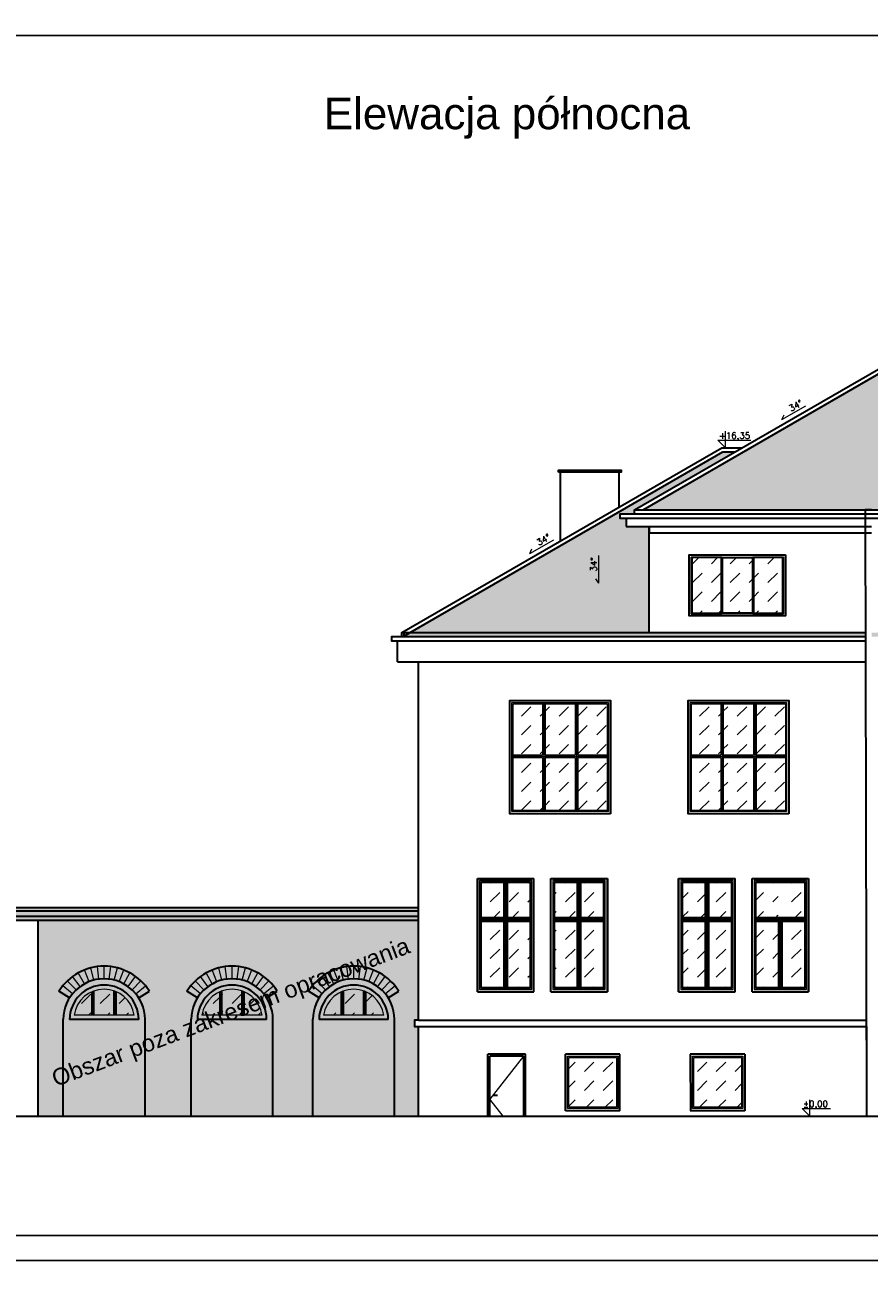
# Model space of a CAD drawing. Header units: millimetres. Extents: x 26456 to 42202, y 436 to 12316.
# Tile 10 of 36: x 28312 to 30325, y 6351 to 9321. Entities that reach past the tile are written whole.
import ezdxf

# ---------------------------------------------------------------- set-up
doc = ezdxf.new("R2010")
doc.units = ezdxf.units.MM
for name, color, linetype, lineweight in [('Blacharka', 122, 'Continuous', 15), ('G-ANNO-TTLB', 6, 'Continuous', 9), ('G-ANNO-TTLB-MEDM', 33, 'Continuous', 25), ('Stolarka okienna', 140, 'Continuous', 15), ('Wypełnienie ścian', 22, 'Continuous', 9), ('Ściany', 22, 'Continuous', 30)]:
    doc.layers.add(name, color=color, linetype=linetype, lineweight=lineweight)
doc.styles.get("Standard").update_dxf_attribs({"font": 'arial.ttf'})
pattern_1 = [(45, (19049.68, -3096.114), (4e-15, 44.90128), [31.75, -31.75])]

# ---------------------------------------------------------------- blocks, each defined once
blk = doc.blocks.new('okno na poddaszu')
at = {"true_color": 0x000000}
h = blk.add_hatch(dxfattribs=at)
h.set_pattern_fill('DASH', color=18, scale=10, angle=45)
h.paths.add_polyline_path([(16197.3, 6016), (16266.3, 6016), (16266.3, 5885), (16197.3, 5885)])
h.paths.add_polyline_path([(16123.3, 6016), (16193.3, 6016), (16193.3, 5885), (16123.3, 5885)])
h.paths.add_polyline_path([(16050.3, 6016), (16119.3, 6016), (16119.3, 5885), (16050.3, 5885)])
at = {"layer": 'Stolarka okienna'}
for points in [[(16268.3, 6018), (16268.3, 5883), (16048.3, 5883), (16048.3, 6018)], [(16119.3, 6016), (16050.3, 6016), (16050.3, 5885), (16119.3, 5885)], [(16123.3, 6016), (16193.3, 6016), (16193.3, 5885), (16123.3, 5885)], [(16266.3, 6016), (16197.3, 6016), (16197.3, 5885), (16266.3, 5885)]]:
    blk.add_lwpolyline(points, close=True, dxfattribs=at)
for points in [[(16121.3, 6018), (16048.3, 6018), (16048.3, 5883), (16121.3, 5883), (16121.3, 6018)], [(16121.3, 6018), (16121.3, 5883)], [(16121.3, 6018), (16195.3, 6018), (16195.3, 5883), (16121.3, 5883), (16121.3, 6018)], [(16195.3, 6018), (16195.3, 5883)], [(16268.3, 6018), (16195.3, 6018), (16195.3, 5883), (16268.3, 5883), (16268.3, 6018)]]:
    blk.add_lwpolyline(points, dxfattribs=at)
at = {"layer": 'Ściany'}
blk.add_lwpolyline([(16273.3, 6023), (16273.3, 5878), (16043.3, 5878), (16043.3, 6023), (16273.3, 6023)], dxfattribs=at)

msp = doc.modelspace()

# ---------------------------------------------------------------- hatches: boundary and pattern name
at = {"true_color": 0x000000}
h = msp.add_hatch(dxfattribs=at)
h.set_pattern_fill('DASH', color=18, scale=10, angle=45)
h.set_pattern_definition([(45, (13870.277, 2465.56), (4e-15, 44.90128), [31.75, -31.75])])
h.paths.add_polyline_path([(29546.5, 7703.5), (29476.5, 7703.5), (29476.5, 7581.5), (29546.5, 7581.5)])
h.paths.add_polyline_path([(29624.5, 7703.5), (29552.5, 7703.5), (29552.5, 7581.5), (29624.5, 7581.5)])
h.paths.add_polyline_path([(29700.5, 7703.5), (29630.5, 7703.5), (29630.5, 7581.5), (29700.5, 7581.5)])
h.paths.add_polyline_path([(29546.5, 7575.5), (29476.5, 7575.5), (29476.5, 7449.5), (29546.5, 7449.5)])
h.paths.add_polyline_path([(29624.5, 7575.5), (29552.5, 7575.5), (29552.5, 7449.5), (29624.5, 7449.5)])
h.paths.add_polyline_path([(29700.5, 7575.5), (29630.5, 7575.5), (29630.5, 7449.5), (29700.5, 7449.5)])
h = msp.add_hatch(dxfattribs=at)
h.set_pattern_fill('DASH', color=18, scale=10, angle=45)
h.set_pattern_definition([(45, (14295.277, 2465.56), (4e-15, 44.90128), [31.75, -31.75])])
h.paths.add_polyline_path([(29971.5, 7703.5), (29901.5, 7703.5), (29901.5, 7581.5), (29971.5, 7581.5)])
h.paths.add_polyline_path([(30049.5, 7703.5), (29977.5, 7703.5), (29977.5, 7581.5), (30049.5, 7581.5)])
h.paths.add_polyline_path([(30125.5, 7703.5), (30055.5, 7703.5), (30055.5, 7581.5), (30125.5, 7581.5)])
h.paths.add_polyline_path([(29971.5, 7575.5), (29901.5, 7575.5), (29901.5, 7449.5), (29971.5, 7449.5)])
h.paths.add_polyline_path([(30049.5, 7575.5), (29977.5, 7575.5), (29977.5, 7449.5), (30049.5, 7449.5)])
h.paths.add_polyline_path([(30125.5, 7575.5), (30055.5, 7575.5), (30055.5, 7449.5), (30125.5, 7449.5)])
at = {"layer": 'Blacharka', "true_color": 0xc7c8ca}
h = msp.add_hatch(color=9, dxfattribs=at)
h.dxf.hatch_style = 1
h.paths.add_polyline_path([(30316.5, 7863.2), (30316.5, 7873.2), (29211, 7873.2), (29211, 7863.2)])
h.paths.add_polyline_path([(31001, 7873.2), (31001, 7863.2), (32091, 7863.2), (32091, 7873.2)])
h.paths.add_polyline_path([(30986, 7863.2), (30986, 7873.2), (30331, 7873.2), (30331, 7863.2)])
at = {"layer": 'Wypełnienie ścian', "true_color": 0x000000}
h = msp.add_hatch(dxfattribs=at)
h.set_pattern_fill('AR-HBONE', color=18, scale=0.1)
h.set_pattern_definition([(45, (19049.679, -3096.114), (1e-15, 14.36841), [30.48, -10.16]), (135, (19056.863, -3088.929), (1e-15, 14.36841), [30.48, -10.16])])
h.paths.add_polyline_path([(30368.5, 8466.5), (30398.5, 8466.5), (30398.5, 8316.1), (30368.5, 8316.1)], flags=16)
h.paths.add_polyline_path([(30363.5, 8466.5), (30363.5, 8471.5), (30403.5, 8471.5), (30403.5, 8466.5)], flags=16)
h.paths.add_polyline_path([(30898.5, 8466.5), (30898.5, 8471.5), (30938.5, 8471.5), (30938.5, 8466.5)], flags=16)
h.paths.add_polyline_path([(30903.5, 8316.1), (30903.5, 8466.5), (30933.5, 8466.5), (30933.5, 8316.1)], flags=16)
h.paths.add_polyline_path([(30737.7, 8612.1), (30559.3, 8612.1), (29786, 8165.7), (30331, 8165.7), (30326, 8165.7), (30321, 8165.7), (30986, 8165.7), (30994, 8165.7), (30992.8, 8165.7), (30991, 8165.7), (30988.5, 8165.7), (30983.5, 8165.7), (30986, 8165.7), (31511, 8165.7)])
h = msp.add_hatch(dxfattribs=at)
h.set_pattern_fill('AR-HBONE', color=18, scale=0.1)
h.set_pattern_definition([(45, (13852.701, 2035.274), (1e-15, 14.36841), [30.48, -10.16]), (135, (13859.885, 2042.458), (1e-15, 14.36841), [30.48, -10.16])])
h.paths.add_polyline_path([(29801, 8125.7), (29746, 8125.7), (29746, 8145.7), (29731, 8145.7), (29731, 8155.7), (29766, 8155.7), (29766, 8165.7), (30004.9, 8303.7), (29976.5, 8303.7), (29231, 7873.2), (29801, 7873.2)])
h.paths.add_polyline_path([(31320.4, 8303.7), (31292, 8303.7), (31531, 8165.7), (31531, 8155.7), (31566, 8155.7), (31566, 8145.7), (31551, 8145.7), (31551, 8125.7), (31496, 8125.7), (31496, 7873.2), (32066, 7873.2)])
h = msp.add_hatch(dxfattribs=at)
h.set_pattern_fill('DASH', color=18, scale=10, angle=45)
h.set_pattern_definition(pattern_1)
h.paths.add_polyline_path([(29453.5, 7277.4), (29401, 7277.4), (29401, 7194.4), (29453.5, 7194.4)])
h.paths.add_polyline_path([(29453.5, 7184.4), (29401, 7184.4), (29401, 7027.4), (29453.5, 7027.4)])
h.paths.add_polyline_path([(29516, 7277.4), (29463.5, 7277.4), (29463.5, 7194.4), (29516, 7194.4)])
h.paths.add_polyline_path([(29516, 7184.4), (29463.5, 7184.4), (29463.5, 7027.4), (29516, 7027.4)])
h = msp.add_hatch(dxfattribs=at)
h.set_pattern_fill('DASH', color=18, scale=10, angle=45)
h.set_pattern_definition(pattern_1)
h.paths.add_polyline_path([(29628.5, 7277.4), (29576, 7277.4), (29576, 7194.4), (29628.5, 7194.4)])
h.paths.add_polyline_path([(29628.5, 7184.4), (29576, 7184.4), (29576, 7027.4), (29628.5, 7027.4)])
h.paths.add_polyline_path([(29691, 7277.4), (29638.5, 7277.4), (29638.5, 7194.4), (29691, 7194.4)])
h.paths.add_polyline_path([(29691, 7184.4), (29638.5, 7184.4), (29638.5, 7027.4), (29691, 7027.4)])
h = msp.add_hatch(dxfattribs=at)
h.set_pattern_fill('DASH', color=18, scale=10, angle=45)
h.set_pattern_definition(pattern_1)
h.paths.add_polyline_path([(29933.5, 7277.4), (29881, 7277.4), (29881, 7194.4), (29933.5, 7194.4)])
h.paths.add_polyline_path([(29933.5, 7184.4), (29881, 7184.4), (29881, 7027.4), (29933.5, 7027.4)])
h.paths.add_polyline_path([(29996, 7277.4), (29943.5, 7277.4), (29943.5, 7194.4), (29996, 7194.4)])
h.paths.add_polyline_path([(29996, 7184.4), (29943.5, 7184.4), (29943.5, 7027.4), (29996, 7027.4)])
h = msp.add_hatch(dxfattribs=at)
h.set_pattern_fill('DASH', color=18, scale=10, angle=45)
h.set_pattern_definition(pattern_1)
h.paths.add_polyline_path([(30108.5, 7277.4), (30056, 7277.4), (30056, 7194.4), (30108.5, 7194.4)])
h.paths.add_polyline_path([(30108.5, 7184.4), (30056, 7184.4), (30056, 7027.4), (30108.5, 7027.4)])
h.paths.add_polyline_path([(30171, 7277.4), (30118.5, 7277.4), (30118.5, 7194.4), (30171, 7194.4)])
h.paths.add_polyline_path([(30171, 7184.4), (30118.5, 7184.4), (30118.5, 7027.4), (30171, 7027.4)])
at = {"layer": 'Wypełnienie ścian', "true_color": 0xc7c8ca}
h = msp.add_hatch(color=9, dxfattribs=at)
h.dxf.hatch_style = 1
h.paths.add_polyline_path([(28056.2, 7217.7), (27776.2, 7217.7), (27776.2, 7209.7), (28056.2, 7209.7)])
h.paths.add_polyline_path([(28056.2, 7209.7), (27776.2, 7209.7), (27776.2, 7172.7), (27791.2, 7172.7), (27791.2, 7197.7), (28056.2, 7197.7)])
h.paths.add_polyline_path([(28056.2, 7197.7), (27791.2, 7197.7), (27791.2, 7187.7), (28056.2, 7187.7)], flags=17)
h.paths.add_polyline_path([(29251, 7197.7), (28056.2, 7197.7), (28056.2, 7187.7), (29251, 7187.7)])
h.paths.add_polyline_path([(29251, 7209.7), (28056.2, 7209.7), (28056.2, 7197.7), (29251, 7197.7)])
h.paths.add_polyline_path([(29251, 7217.7), (28056.2, 7217.7), (28056.2, 7209.7), (29251, 7209.7)])
h = msp.add_hatch(color=9, dxfattribs=at)
h.dxf.hatch_style = 1
h.paths.add_polyline_path([(28609, 7018.6), (28583.6, 7002.6, -0.138811), (28598.6, 6951.6), (28598.6, 6720.8), (28708.6, 6720.8), (28708.6, 6949.6, -0.144144), (28723.6, 7002.6), (28698.2, 7018.6, -0.551913), (28914, 7018.6), (28888.6, 7002.6, -0.138811), (28903.6, 6951.6), (28903.6, 6720.8), (28998.6, 6720.8), (28998.6, 6949.6, -0.144144), (29013.6, 7002.6), (28988.2, 7018.6, -0.551913), (29204, 7018.6), (29178.6, 7002.6, -0.138811), (29193.6, 6951.6), (29193.6, 6720.8), (29251, 6720.8), (29251, 6934.4), (29241, 6934.4), (29241, 6949.4), (29251, 6949.4), (29251, 7187.7), (28343.2, 7187.7), (28343.2, 6720.8), (28403.6, 6720.8), (28403.6, 6949.6, -0.144144), (28418.6, 7002.6), (28393.2, 7018.6, -0.551913)])
h.paths.add_polyline_path([(28598.6, 6951.6, 1), (28403.6, 6949.6), (28403.6, 6720.8), (28598.6, 6720.8)], flags=17)
h.paths.add_polyline_path([(28418.6, 6951.4, -0.990864), (28583.6, 6951.4)], flags=16)
h.paths.add_polyline_path([(28429.4, 6961.4, -0.861154), (28572.8, 6961.4)], flags=0)
h.paths.add_polyline_path([(28708.6, 6720.8), (28903.6, 6720.8), (28903.6, 6951.6, 1), (28708.6, 6949.6)], flags=17)
h.paths.add_polyline_path([(28723.6, 6951.4, -0.990864), (28888.6, 6951.4)], flags=16)
h.paths.add_polyline_path([(28734.4, 6961.4, -0.861154), (28877.8, 6961.4)], flags=0)
h.paths.add_polyline_path([(28998.6, 6720.8), (29193.6, 6720.8), (29193.6, 6951.6, 1), (28998.6, 6949.6)], flags=17)
h.paths.add_polyline_path([(29013.6, 6951.4, -0.990864), (29178.6, 6951.4)], flags=16)
h.paths.add_polyline_path([(29024.4, 6961.4, -0.861154), (29167.8, 6961.4)], flags=0)
h = msp.add_hatch(color=9, dxfattribs=at)
h.dxf.hatch_style = 1
h.paths.add_polyline_path([(28485, 7077.1, 0.03153), (28469.3, 7074.1), (28476.7, 7045, -0.03153), (28488.8, 7047.3)])
h.paths.add_polyline_path([(28501.1, 7078.1, 0.03153), (28485, 7077.1), (28488.8, 7047.3, -0.03153), (28501.1, 7048.1)])
h.paths.add_polyline_path([(28517.1, 7077.1, 0.03153), (28501.1, 7078.1), (28501.1, 7048.1, -0.03153), (28513.3, 7047.3)])
h.paths.add_polyline_path([(28532.9, 7074.1, 0.03153), (28517.1, 7077.1), (28513.3, 7047.3, -0.03153), (28525.4, 7045)])
h.paths.add_polyline_path([(28548.2, 7069.1, 0.03153), (28532.9, 7074.1), (28525.4, 7045, -0.03153), (28537.1, 7041.2)])
h.paths.add_polyline_path([(28562.7, 7062.2, 0.03153), (28548.2, 7069.1), (28537.1, 7041.2, -0.03153), (28548.2, 7036)])
h.paths.add_polyline_path([(28576.2, 7053.6, 0.03153), (28562.7, 7062.2), (28548.2, 7036, -0.03153), (28558.6, 7029.4)])
h.paths.add_polyline_path([(28588.6, 7043.3, 0.03153), (28576.2, 7053.6), (28558.6, 7029.4, -0.03153), (28568, 7021.5)])
h.paths.add_polyline_path([(28599.6, 7031.6, 0.03153), (28588.6, 7043.3), (28568, 7021.5, -0.03153), (28576.4, 7012.6)])
h.paths.add_polyline_path([(28609, 7018.6, 0.03153), (28599.6, 7031.6), (28576.4, 7012.6, -0.03153), (28583.6, 7002.6)])
h.paths.add_polyline_path([(28469.3, 7074.1, 0.03153), (28454, 7069.1), (28465.1, 7041.2, -0.03153), (28476.7, 7045)])
h.paths.add_polyline_path([(28454, 7069.1, 0.03153), (28439.5, 7062.2), (28454, 7036, -0.03153), (28465.1, 7041.2)])
h.paths.add_polyline_path([(28439.5, 7062.2, 0.031577), (28425.9, 7053.6), (28443.6, 7029.4, -0.031577), (28454, 7036)])
h.paths.add_polyline_path([(28425.9, 7053.6, 0.032255), (28413.3, 7043.1), (28434.2, 7021.5, -0.031483), (28443.6, 7029.4)])
h.paths.add_polyline_path([(28413.3, 7043.1, 0.030804), (28402.6, 7031.6), (28425.8, 7012.5, -0.031577), (28434.2, 7021.5)])
h.paths.add_polyline_path([(28402.6, 7031.6, 0.031483), (28393.2, 7018.6), (28418.6, 7002.6, -0.031483), (28425.8, 7012.5)])
h = msp.add_hatch(color=9, dxfattribs=at)
h.dxf.hatch_style = 1
h.paths.add_polyline_path([(28837.9, 7074.1, 0.03153), (28822.1, 7077.1), (28818.3, 7047.3, -0.03153), (28830.4, 7045)])
h.paths.add_polyline_path([(28822.1, 7077.1, 0.03153), (28806.1, 7078.1), (28806.1, 7048.1, -0.03153), (28818.3, 7047.3)])
h.paths.add_polyline_path([(28806.1, 7078.1, 0.03153), (28790, 7077.1), (28793.8, 7047.3, -0.03153), (28806.1, 7048.1)])
h.paths.add_polyline_path([(28790, 7077.1, 0.03153), (28774.3, 7074.1), (28781.7, 7045, -0.03153), (28793.8, 7047.3)])
h.paths.add_polyline_path([(28774.3, 7074.1, 0.03153), (28759, 7069.1), (28770.1, 7041.2, -0.03153), (28781.7, 7045)])
h.paths.add_polyline_path([(28759, 7069.1, 0.03153), (28744.5, 7062.2), (28759, 7036, -0.03153), (28770.1, 7041.2)])
h.paths.add_polyline_path([(28744.5, 7062.2, 0.031577), (28730.9, 7053.6), (28748.6, 7029.4, -0.031577), (28759, 7036)])
h.paths.add_polyline_path([(28730.9, 7053.6, 0.032255), (28718.3, 7043.1), (28739.2, 7021.5, -0.031483), (28748.6, 7029.4)])
h.paths.add_polyline_path([(28718.3, 7043.1, 0.030804), (28707.6, 7031.6), (28730.8, 7012.5, -0.031577), (28739.2, 7021.5)])
h.paths.add_polyline_path([(28707.6, 7031.6, 0.031483), (28698.2, 7018.6), (28723.6, 7002.6, -0.031483), (28730.8, 7012.5)])
h.paths.add_polyline_path([(28853.2, 7069.1, 0.03153), (28837.9, 7074.1), (28830.4, 7045, -0.03153), (28842.1, 7041.2)])
h.paths.add_polyline_path([(28867.7, 7062.2, 0.03153), (28853.2, 7069.1), (28842.1, 7041.2, -0.03153), (28853.2, 7036)])
h.paths.add_polyline_path([(28881.2, 7053.6, 0.03153), (28867.7, 7062.2), (28853.2, 7036, -0.03153), (28863.6, 7029.4)])
h.paths.add_polyline_path([(28893.6, 7043.3, 0.03153), (28881.2, 7053.6), (28863.6, 7029.4, -0.03153), (28873, 7021.5)])
h.paths.add_polyline_path([(28904.6, 7031.6, 0.03153), (28893.6, 7043.3), (28873, 7021.5, -0.03153), (28881.4, 7012.6)])
h.paths.add_polyline_path([(28904.6, 7031.6), (28881.4, 7012.6, -0.03153), (28888.6, 7002.6), (28914, 7018.6, 0.03153)])
h.paths.add_polyline_path([(28997.6, 7031.6, 0.031483), (28988.2, 7018.6), (29013.6, 7002.6, -0.031483), (29020.8, 7012.5)])
h.paths.add_polyline_path([(29008.3, 7043.1, 0.030804), (28997.6, 7031.6), (29020.8, 7012.5, -0.031577), (29029.2, 7021.5)])
h.paths.add_polyline_path([(29020.9, 7053.6, 0.032255), (29008.3, 7043.1), (29029.2, 7021.5, -0.031483), (29038.6, 7029.4)])
h.paths.add_polyline_path([(29034.5, 7062.2, 0.031577), (29020.9, 7053.6), (29038.6, 7029.4, -0.031577), (29049, 7036)])
h.paths.add_polyline_path([(29049, 7069.1, 0.03153), (29034.5, 7062.2), (29049, 7036, -0.03153), (29060.1, 7041.2)])
h.paths.add_polyline_path([(29064.3, 7074.1, 0.03153), (29049, 7069.1), (29060.1, 7041.2, -0.03153), (29071.7, 7045)])
h.paths.add_polyline_path([(29080, 7077.1, 0.03153), (29064.3, 7074.1), (29071.7, 7045, -0.03153), (29083.8, 7047.3)])
h.paths.add_polyline_path([(29112.1, 7077.1, 0.03153), (29096.1, 7078.1), (29096.1, 7048.1, -0.03153), (29108.3, 7047.3)])
h.paths.add_polyline_path([(29096.1, 7078.1, 0.03153), (29080, 7077.1), (29083.8, 7047.3, -0.03153), (29096.1, 7048.1)])
h.paths.add_polyline_path([(29127.9, 7074.1, 0.03153), (29112.1, 7077.1), (29108.3, 7047.3, -0.03153), (29120.4, 7045)])
h.paths.add_polyline_path([(29143.2, 7069.1, 0.03153), (29127.9, 7074.1), (29120.4, 7045, -0.03153), (29132.1, 7041.2)])
h.paths.add_polyline_path([(29157.7, 7062.2, 0.03153), (29143.2, 7069.1), (29132.1, 7041.2, -0.03153), (29143.2, 7036)])
h.paths.add_polyline_path([(29171.2, 7053.6, 0.03153), (29157.7, 7062.2), (29143.2, 7036, -0.03153), (29153.6, 7029.4)])
h.paths.add_polyline_path([(29183.6, 7043.3, 0.03153), (29171.2, 7053.6), (29153.6, 7029.4, -0.03153), (29163, 7021.5)])
h.paths.add_polyline_path([(29204, 7018.6, 0.03153), (29194.6, 7031.6), (29171.4, 7012.6, -0.03153), (29178.6, 7002.6)])
h.paths.add_polyline_path([(29194.6, 7031.6, 0.03153), (29183.6, 7043.3), (29163, 7021.5, -0.03153), (29171.4, 7012.6)])
h = msp.add_hatch(color=9, dxfattribs=at)
h.dxf.hatch_style = 1
h.paths.add_polyline_path([(28524.6, 7019.2, 0.166359), (28477.6, 7019.2), (28477.6, 6961.4), (28524.6, 6961.4)], flags=0)
h.paths.add_polyline_path([(28471.6, 6961.4), (28572.8, 6961.4, 0.495604), (28471.6, 7016.9)], flags=16)
h.paths.add_polyline_path([(28418.6, 6951.4), (28583.6, 6951.4, 0.990864)])
h.paths.add_polyline_path([(28429.4, 6961.4), (28572.8, 6961.4, 0.861154)], flags=16)
h.paths.add_polyline_path([(28723.6, 6951.4), (28888.6, 6951.4, 0.990864)])
h.paths.add_polyline_path([(28734.4, 6961.4), (28877.8, 6961.4, 0.861154)], flags=16)
h.paths.add_polyline_path([(29013.6, 6951.4), (29178.6, 6951.4, 0.990864)])
h.paths.add_polyline_path([(29024.4, 6961.4), (29167.8, 6961.4, 0.861154)], flags=16)
h = msp.add_hatch(color=9, dxfattribs=at)
h.dxf.hatch_style = 1
h.paths.add_polyline_path([(28471.6, 7016.9, 0.256204), (28429.4, 6961.4), (28471.6, 6961.4)])
h.paths.add_polyline_path([(28524.6, 7019.2, 0.166359), (28477.6, 7019.2), (28477.6, 6961.4), (28524.6, 6961.4)])
h.paths.add_polyline_path([(28530.6, 7016.9), (28530.6, 6961.4), (28572.8, 6961.4, 0.256204)])
h.paths.add_polyline_path([(28776.6, 7016.9, 0.256204), (28734.4, 6961.4), (28776.6, 6961.4)])
h.paths.add_polyline_path([(28829.6, 7019.2, 0.166359), (28782.6, 7019.2), (28782.6, 6961.4), (28829.6, 6961.4)])
h.paths.add_polyline_path([(28835.6, 7016.9), (28835.6, 6961.4), (28877.8, 6961.4, 0.256204)])
h.paths.add_polyline_path([(29066.6, 7016.9, 0.256204), (29024.4, 6961.4), (29066.6, 6961.4)])
h.paths.add_polyline_path([(29119.6, 7019.2, 0.166359), (29072.6, 7019.2), (29072.6, 6961.4), (29119.6, 6961.4)])
h.paths.add_polyline_path([(29139.9, 7008.4), (29125.6, 6994.1), (29125.6, 6961.4), (29167.8, 6961.4, 0.195738)])
h.paths.add_polyline_path([(29139.9, 7008.4, 0.057578), (29125.6, 7016.9), (29125.6, 6994.1)])
h = msp.add_hatch(color=9, dxfattribs=at)
h.dxf.hatch_style = 1
h.paths.add_polyline_path([(28477.6, 7019.2, 0.01102), (28474.6, 7018.1), (28474.6, 6961.4), (28477.6, 6961.4)])
h.paths.add_polyline_path([(28474.6, 7018.1, 0.011214), (28471.6, 7016.9), (28471.6, 6961.4), (28474.6, 6961.4)])
h.paths.add_polyline_path([(28527.6, 7018.1, 0.01102), (28524.6, 7019.2), (28524.6, 6961.4), (28527.6, 6961.4)])
h.paths.add_polyline_path([(28530.6, 7016.9, 0.011214), (28527.6, 7018.1), (28527.6, 6961.4), (28530.6, 6961.4)])
h.paths.add_polyline_path([(28779.6, 7018.1, 0.011214), (28776.6, 7016.9), (28776.6, 6961.4), (28779.6, 6961.4)])
h.paths.add_polyline_path([(28782.6, 7019.2, 0.01102), (28779.6, 7018.1), (28779.6, 6961.4), (28782.6, 6961.4)])
h.paths.add_polyline_path([(28835.6, 7016.9, 0.011214), (28832.6, 7018.1), (28832.6, 6961.4), (28835.6, 6961.4)])
h.paths.add_polyline_path([(28832.6, 7018.1, 0.01102), (28829.6, 7019.2), (28829.6, 6961.4), (28832.6, 6961.4)])
h.paths.add_polyline_path([(29069.6, 7018.1, 0.011214), (29066.6, 7016.9), (29066.6, 6961.4), (29069.6, 6961.4)])
h.paths.add_polyline_path([(29072.6, 7019.2, 0.01102), (29069.6, 7018.1), (29069.6, 6961.4), (29072.6, 6961.4)])
h.paths.add_polyline_path([(29122.6, 7018.1, 0.01102), (29119.6, 7019.2), (29119.6, 6961.4), (29122.6, 6961.4)])
h.paths.add_polyline_path([(29125.6, 7016.9, 0.011214), (29122.6, 7018.1), (29122.6, 6961.4), (29125.6, 6961.4)])
at = {"layer": 'Wypełnienie ścian', "true_color": 0x000000}
h = msp.add_hatch(dxfattribs=at)
h.set_pattern_fill('DASH', color=18, scale=10, angle=45)
h.set_pattern_definition(pattern_1)
h.paths.add_polyline_path([(29723, 6860.8), (29609, 6860.8), (29609, 6741.8), (29723, 6741.8)])
h.paths.add_polyline_path([(30020.8, 6860.8), (29906.8, 6860.8), (29907.1, 6741.8), (30021.1, 6742.1)])

# ---------------------------------------------------------------- linework, layer by layer
at = {"layer": 'G-ANNO-TTLB'}
for points in [[(33456.1, 9346.5), (26456.1, 9346.5), (26456.1, 6376.5), (33456.1, 6376.5)], [(33456.1, 6376.5), (27456.1, 6376.5), (27456.1, 3406.5), (33456.1, 3406.5)]]:
    msp.add_lwpolyline(points, close=True, dxfattribs=at)
at = {"layer": 'G-ANNO-TTLB-MEDM'}
msp.add_lwpolyline([(33396.1, 9296.5), (26516.1, 9296.5), (26516.1, 6436.5), (33396.1, 6436.5)], close=True, dxfattribs=at)
at = {"layer": 'Stolarka okienna'}
for p, q in [((30117.4, 8381), (30174.6, 8414)), ((30117.4, 8381), (30122.7, 8392.6)), ((29982.7, 8313.7), (29982.7, 8352.9)), ((29982.7, 8313.7), (29964.8, 8331.5)), ((29964.8, 8331.5), (30043.3, 8331.5)), ((29516, 8061.5), (29573.2, 8094.5)), ((29516, 8061.5), (29521.3, 8073.1)), ((29681, 7991), (29681, 8057)), ((29681, 7991), (29673.6, 8001.4)), ((30056, 7277.4), (30108.5, 7277.4)), ((30056, 7194.4), (30056, 7277.4)), ((30108.5, 7277.4), (30171, 7277.4)), ((30171, 7277.4), (30171, 7194.4)), ((30108.5, 7194.4), (30056, 7194.4)), ((30171, 7194.4), (30108.5, 7194.4)), ((28471.6, 6961.4), (28471.6, 7016.9)), ((28474.6, 6961.4), (28474.6, 7018.1)), ((28477.6, 6961.4), (28477.6, 7019.2)), ((28524.6, 6961.4), (28524.6, 7019.2)), ((28527.6, 6961.4), (28527.6, 7018.1)), ((28530.6, 6961.4), (28530.6, 7016.9)), ((28776.6, 6961.4), (28776.6, 7016.9)), ((28779.6, 6961.4), (28779.6, 7018.1)), ((28782.6, 6961.4), (28782.6, 7019.2)), ((28829.6, 6961.4), (28829.6, 7019.2)), ((28832.6, 6961.4), (28832.6, 7018.1)), ((28835.6, 6961.4), (28835.6, 7016.9)), ((29066.6, 6961.4), (29066.6, 7016.9)), ((29069.6, 6961.4), (29069.6, 7018.1)), ((29072.6, 6961.4), (29072.6, 7019.2)), ((29119.6, 6961.4), (29119.6, 7019.2)), ((29122.6, 6961.4), (29122.6, 7018.1)), ((29125.6, 6961.4), (29125.6, 7016.9)), ((30183.7, 6720.8), (30183.7, 6760)), ((30183.7, 6720.8), (30165.8, 6738.7)), ((30165.8, 6738.7), (30233, 6738.7))]:
    msp.add_line(p, q, dxfattribs=at)
for points in [[(29703.5, 7446.5), (29473.5, 7446.5), (29473.5, 7706.5), (29703.5, 7706.5)], [(29700.5, 7449.5), (29476.5, 7449.5), (29476.5, 7703.5), (29700.5, 7703.5)], [(30128.5, 7446.5), (29898.5, 7446.5), (29898.5, 7706.5), (30128.5, 7706.5)], [(30125.5, 7449.5), (29901.5, 7449.5), (29901.5, 7703.5), (30125.5, 7703.5)], [(29396, 7282.4), (29396, 7022.4), (29521, 7022.4), (29521, 7282.4)], [(29399, 7279.4), (29399, 7025.4), (29518, 7025.4), (29518, 7279.4)], [(29401, 7277.4), (29453.5, 7277.4), (29453.5, 7194.4), (29401, 7194.4)], [(29463.5, 7277.4), (29516, 7277.4), (29516, 7194.4), (29463.5, 7194.4)], [(29571, 7282.4), (29571, 7022.4), (29696, 7022.4), (29696, 7282.4)], [(29574, 7279.4), (29574, 7025.4), (29693, 7025.4), (29693, 7279.4)], [(29576, 7277.4), (29628.5, 7277.4), (29628.5, 7194.4), (29576, 7194.4)], [(29638.5, 7277.4), (29691, 7277.4), (29691, 7194.4), (29638.5, 7194.4)], [(29876, 7282.4), (29876, 7022.4), (30001, 7022.4), (30001, 7282.4)], [(29879, 7279.4), (29879, 7025.4), (29998, 7025.4), (29998, 7279.4)], [(29881, 7277.4), (29933.5, 7277.4), (29933.5, 7194.4), (29881, 7194.4)], [(29943.5, 7277.4), (29996, 7277.4), (29996, 7194.4), (29943.5, 7194.4)], [(30051, 7282.4), (30051, 7022.4), (30176, 7022.4), (30176, 7282.4)], [(30054, 7279.4), (30054, 7025.4), (30173, 7025.4), (30173, 7279.4)], [(29401, 7184.4), (29453.5, 7184.4), (29453.5, 7027.4), (29401, 7027.4)], [(29463.5, 7184.4), (29516, 7184.4), (29516, 7027.4), (29463.5, 7027.4)], [(29576, 7184.4), (29628.5, 7184.4), (29628.5, 7027.4), (29576, 7027.4)], [(29638.5, 7184.4), (29691, 7184.4), (29691, 7027.4), (29638.5, 7027.4)], [(29881, 7184.4), (29933.5, 7184.4), (29933.5, 7027.4), (29881, 7027.4)], [(29943.5, 7184.4), (29996, 7184.4), (29996, 7027.4), (29943.5, 7027.4)], [(30056, 7184.4), (30108.5, 7184.4), (30108.5, 7027.4), (30056, 7027.4)], [(30118.5, 7184.4), (30171, 7184.4), (30171, 7027.4), (30118.5, 7027.4)], [(29606, 6863.8), (29726, 6863.8), (29726, 6738.8), (29606, 6738.8)], [(29609, 6860.8), (29723, 6860.8), (29723, 6741.8), (29609, 6741.8)], [(29903.8, 6863.8), (30023.8, 6863.8), (30024.1, 6739.1), (29904.1, 6738.8)], [(29906.8, 6860.8), (30020.8, 6860.8), (30021.1, 6742.1), (29907.1, 6741.8)]]:
    msp.add_lwpolyline(points, close=True, dxfattribs=at)
for points in [[(29546.5, 7706.5), (29546.5, 7626.5)], [(29549.5, 7706.5), (29549.5, 7446.5)], [(29552.5, 7706.5), (29552.5, 7626.5)], [(29624.5, 7706.5), (29624.5, 7626.5)], [(29627.5, 7706.5), (29627.5, 7446.5)], [(29630.5, 7706.5), (29630.5, 7626.5)], [(29971.5, 7706.5), (29971.5, 7626.5)], [(29974.5, 7706.5), (29974.5, 7446.5)], [(29977.5, 7706.5), (29977.5, 7626.5)], [(30049.5, 7706.5), (30049.5, 7626.5)], [(30052.5, 7706.5), (30052.5, 7446.5)], [(30055.5, 7706.5), (30055.5, 7626.5)], [(29546.5, 7626.5), (29546.5, 7581.5)], [(29552.5, 7626.5), (29552.5, 7581.5)], [(29624.5, 7626.5), (29624.5, 7581.5)], [(29630.5, 7626.5), (29630.5, 7581.5)], [(29971.5, 7626.5), (29971.5, 7581.5)], [(29977.5, 7626.5), (29977.5, 7581.5)], [(30049.5, 7626.5), (30049.5, 7581.5)], [(30055.5, 7626.5), (30055.5, 7581.5)], [(29476.5, 7581.5), (29546.5, 7581.5)], [(29476.5, 7578.5), (29549.5, 7578.5)], [(29476.5, 7575.5), (29546.5, 7575.5)], [(29546.5, 7575.5), (29546.5, 7446.5)], [(29549.5, 7578.5), (29700.5, 7578.5)], [(29552.5, 7581.5), (29624.5, 7581.5)], [(29552.5, 7575.5), (29624.5, 7575.5)], [(29552.5, 7575.5), (29552.5, 7446.5)], [(29624.5, 7575.5), (29624.5, 7446.5)], [(29630.5, 7581.5), (29700.5, 7581.5)], [(29630.5, 7575.5), (29700.5, 7575.5)], [(29630.5, 7575.5), (29630.5, 7446.5)], [(29901.5, 7581.5), (29971.5, 7581.5)], [(29901.5, 7578.5), (29974.5, 7578.5)], [(29901.5, 7575.5), (29971.5, 7575.5)], [(29971.5, 7575.5), (29971.5, 7446.5)], [(29974.5, 7578.5), (30125.5, 7578.5)], [(29977.5, 7581.5), (30049.5, 7581.5)], [(29977.5, 7575.5), (29977.5, 7446.5)], [(29977.5, 7575.5), (30049.5, 7575.5)], [(30049.5, 7575.5), (30049.5, 7446.5)], [(30055.5, 7581.5), (30125.5, 7581.5)], [(30055.5, 7575.5), (30055.5, 7446.5)], [(30055.5, 7575.5), (30125.5, 7575.5)], [(29391, 7287.4), (29391, 7017.4), (29526, 7017.4), (29526, 7287.4), (29391, 7287.4)], [(29399, 7279.4), (29455.5, 7279.4), (29455.5, 7192.4), (29399, 7192.4), (29399, 7279.4)], [(29455.5, 7279.4), (29455.5, 7025.4)], [(29458.5, 7279.4), (29458.5, 7025.4)], [(29461.5, 7279.4), (29461.5, 7025.4)], [(29461.5, 7279.4), (29518, 7279.4), (29518, 7192.4), (29461.5, 7192.4), (29461.5, 7279.4)], [(29566, 7287.4), (29566, 7017.4), (29701, 7017.4), (29701, 7287.4), (29566, 7287.4)], [(29574, 7279.4), (29630.5, 7279.4), (29630.5, 7192.4), (29574, 7192.4), (29574, 7279.4)], [(29574, 7279.4), (29630.5, 7279.4), (29630.5, 7192.4), (29574, 7192.4), (29574, 7279.4)], [(29630.5, 7279.4), (29630.5, 7025.4)], [(29630.5, 7279.4), (29630.5, 7025.4)], [(29633.5, 7279.4), (29633.5, 7025.4)], [(29633.5, 7279.4), (29633.5, 7025.4)], [(29633.5, 7279.4), (29633.5, 7025.4)], [(29636.5, 7279.4), (29636.5, 7025.4)], [(29636.5, 7279.4), (29693, 7279.4), (29693, 7192.4), (29636.5, 7192.4), (29636.5, 7279.4)], [(29636.5, 7279.4), (29636.5, 7025.4)], [(29636.5, 7279.4), (29693, 7279.4), (29693, 7192.4), (29636.5, 7192.4), (29636.5, 7279.4)], [(29871, 7287.4), (29871, 7017.4), (30006, 7017.4), (30006, 7287.4), (29871, 7287.4)], [(29879, 7279.4), (29935.5, 7279.4), (29935.5, 7192.4), (29879, 7192.4), (29879, 7279.4)], [(29879, 7279.4), (29935.5, 7279.4), (29935.5, 7192.4), (29879, 7192.4), (29879, 7279.4)], [(29935.5, 7279.4), (29935.5, 7025.4)], [(29935.5, 7279.4), (29935.5, 7025.4)], [(29938.5, 7279.4), (29938.5, 7025.4)], [(29938.5, 7279.4), (29938.5, 7025.4)], [(29938.5, 7279.4), (29938.5, 7025.4)], [(29941.5, 7279.4), (29941.5, 7025.4)], [(29941.5, 7279.4), (29998, 7279.4), (29998, 7192.4), (29941.5, 7192.4), (29941.5, 7279.4)], [(29941.5, 7279.4), (29941.5, 7025.4)], [(29941.5, 7279.4), (29998, 7279.4), (29998, 7192.4), (29941.5, 7192.4), (29941.5, 7279.4)], [(30046, 7287.4), (30046, 7017.4), (30181, 7017.4), (30181, 7287.4), (30046, 7287.4)], [(30054, 7279.4), (30110.5, 7279.4), (30110.5, 7279.4)], [(30110.5, 7192.4), (30054, 7192.4), (30054, 7279.4)], [(30054, 7279.4), (30110.5, 7279.4), (30110.5, 7279.4)], [(30110.5, 7192.4), (30054, 7192.4), (30054, 7279.4)], [(30110.5, 7279.4), (30110.5, 7279.4)], [(30110.5, 7279.4), (30110.5, 7279.4)], [(30116.5, 7279.4), (30173, 7279.4), (30173, 7192.4), (30116.5, 7192.4)], [(30116.5, 7279.4), (30173, 7279.4), (30173, 7192.4), (30116.5, 7192.4)], [(29399, 7192.4), (29518, 7192.4)], [(29399, 7189.4), (29518, 7189.4)], [(29574, 7192.4), (29693, 7192.4)], [(29574, 7192.4), (29693, 7192.4)], [(29574, 7189.4), (29693, 7189.4)], [(29574, 7189.4), (29693, 7189.4)], [(29574, 7189.4), (29693, 7189.4)], [(29879, 7192.4), (29998, 7192.4)], [(29879, 7192.4), (29998, 7192.4)], [(29879, 7189.4), (29998, 7189.4)], [(29879, 7189.4), (29998, 7189.4)], [(29879, 7189.4), (29998, 7189.4)], [(30054, 7192.4), (30173, 7192.4)], [(30054, 7192.4), (30173, 7192.4)], [(30054, 7189.4), (30173, 7189.4)], [(30054, 7189.4), (30173, 7189.4)], [(30054, 7189.4), (30173, 7189.4)], [(29399, 7186.4), (29518, 7186.4)], [(29399, 7186.4), (29455.5, 7186.4), (29455.5, 7025.4), (29399, 7025.4), (29399, 7186.4)], [(29461.5, 7186.4), (29518, 7186.4), (29518, 7025.4), (29461.5, 7025.4), (29461.5, 7186.4)], [(29574, 7186.4), (29693, 7186.4)], [(29574, 7186.4), (29630.5, 7186.4), (29630.5, 7025.4), (29574, 7025.4), (29574, 7186.4)], [(29574, 7186.4), (29693, 7186.4)], [(29574, 7186.4), (29630.5, 7186.4), (29630.5, 7025.4), (29574, 7025.4), (29574, 7186.4)], [(29636.5, 7186.4), (29693, 7186.4), (29693, 7025.4), (29636.5, 7025.4), (29636.5, 7186.4)], [(29636.5, 7186.4), (29693, 7186.4), (29693, 7025.4), (29636.5, 7025.4), (29636.5, 7186.4)], [(29879, 7186.4), (29998, 7186.4)], [(29879, 7186.4), (29935.5, 7186.4), (29935.5, 7025.4), (29879, 7025.4), (29879, 7186.4)], [(29879, 7186.4), (29998, 7186.4)], [(29879, 7186.4), (29935.5, 7186.4), (29935.5, 7025.4), (29879, 7025.4), (29879, 7186.4)], [(29941.5, 7186.4), (29998, 7186.4), (29998, 7025.4), (29941.5, 7025.4), (29941.5, 7186.4)], [(29941.5, 7186.4), (29998, 7186.4), (29998, 7025.4), (29941.5, 7025.4), (29941.5, 7186.4)], [(30054, 7186.4), (30173, 7186.4)], [(30054, 7186.4), (30110.5, 7186.4), (30110.5, 7025.4), (30054, 7025.4), (30054, 7186.4)], [(30054, 7186.4), (30173, 7186.4)], [(30054, 7186.4), (30110.5, 7186.4), (30110.5, 7025.4), (30054, 7025.4), (30054, 7186.4)], [(30110.5, 7186.4), (30110.5, 7025.4)], [(30110.5, 7186.4), (30110.5, 7025.4)], [(30113.5, 7186.4), (30113.5, 7025.4)], [(30113.5, 7186.4), (30113.5, 7025.4)], [(30113.5, 7186.4), (30113.5, 7025.4)], [(30116.5, 7186.4), (30116.5, 7025.4)], [(30116.5, 7186.4), (30173, 7186.4), (30173, 7025.4), (30116.5, 7025.4), (30116.5, 7186.4)], [(30116.5, 7186.4), (30116.5, 7025.4)], [(30116.5, 7186.4), (30173, 7186.4), (30173, 7025.4), (30116.5, 7025.4), (30116.5, 7186.4)], [(28572.8, 6961.4), (28429.4, 6961.4)], [(28877.8, 6961.4), (28734.4, 6961.4)], [(29167.8, 6961.4), (29024.4, 6961.4)], [(29601, 6868.8), (29731, 6868.8), (29731, 6733.8), (29601, 6733.8), (29601, 6868.8)], [(29898.8, 6868.8), (30028.8, 6868.8), (30029.1, 6734.1), (29899.1, 6733.8), (29898.8, 6868.8)]]:
    msp.add_lwpolyline(points, dxfattribs=at)
for centre in [(28501.1, 6950.6), (28806.1, 6950.6), (29096.1, 6950.6)]:
    msp.add_arc(centre, 72.5, 8.533, 171.467, dxfattribs=at)
at = {"layer": 'Wypełnienie ścian', "color": 18, "true_color": 0x000000}
for p, q in [((28465.1, 7041.2), (28454, 7069.1)), ((28488.8, 7047.3), (28485, 7077.1)), ((28513.3, 7047.3), (28517.1, 7077.1)), ((28537.1, 7041.2), (28548.2, 7069.1)), ((28770.1, 7041.2), (28759, 7069.1)), ((28793.8, 7047.3), (28790, 7077.1)), ((28818.3, 7047.3), (28822.1, 7077.1)), ((28842.1, 7041.2), (28853.2, 7069.1)), ((29060.1, 7041.2), (29049, 7069.1)), ((29083.8, 7047.3), (29080, 7077.1)), ((29108.3, 7047.3), (29112.1, 7077.1)), ((29132.1, 7041.2), (29143.2, 7069.1)), ((28443.6, 7029.4), (28425.9, 7053.6)), ((28558.6, 7029.4), (28576.2, 7053.6)), ((28748.6, 7029.4), (28730.9, 7053.6)), ((28863.6, 7029.4), (28881.2, 7053.6)), ((29038.6, 7029.4), (29020.9, 7053.6)), ((29153.6, 7029.4), (29171.2, 7053.6)), ((28425.8, 7012.5), (28402.6, 7031.6)), ((28576.4, 7012.6), (28599.6, 7031.6)), ((28730.8, 7012.5), (28707.6, 7031.6)), ((28881.4, 7012.6), (28904.6, 7031.6)), ((29020.8, 7012.5), (28997.6, 7031.6)), ((29171.4, 7012.6), (29194.6, 7031.6))]:
    msp.add_line(p, q, dxfattribs=at)
at = {"layer": 'Wypełnienie ścian', "color": 18, "linetype": 'Continuous', "true_color": 0x000000}
for p, q in [((28447, 6989.1), (28469.5, 7011.5)), ((28491.9, 6989.1), (28514.4, 7011.5)), ((28782.6, 7010.3), (28783.8, 7011.5)), ((28806.2, 6989.1), (28828.7, 7011.5)), ((29075.7, 6989.1), (29098.1, 7011.5)), ((28536.8, 6989.1), (28551, 7003.2)), ((28761.3, 6989.1), (28776.6, 7004.3)), ((28851.2, 6989.1), (28860.5, 6998.5)), ((29125.6, 6994.1), (29139.9, 7008.4)), ((28464.2, 6961.4), (28469.5, 6966.6)), ((28509.1, 6961.4), (28514.4, 6966.6)), ((28554, 6961.4), (28559.3, 6966.6)), ((28734.5, 6962.2), (28738.9, 6966.6)), ((28782.6, 6965.4), (28783.8, 6966.6)), ((28823.5, 6961.4), (28828.7, 6966.6)), ((28868.4, 6961.4), (28873.6, 6966.6)), ((29048, 6961.4), (29053.2, 6966.6)), ((29092.9, 6961.4), (29098.1, 6966.6)), ((29137.8, 6961.4), (29143, 6966.6))]:
    msp.add_line(p, q, dxfattribs=at)
at = {"layer": 'Wypełnienie ścian'}
for p in [(29501, 6863.8), (29452.4, 6720.8)]:
    msp.add_line(p, (29421, 6761.2), dxfattribs=at)
at = {"layer": 'Wypełnienie ścian', "color": 18, "true_color": 0x000000}
for points in [[(28476.7, 7045), (28469.3, 7074.1)], [(28501.1, 7048.1), (28501.1, 7078.1)], [(28525.4, 7045), (28532.9, 7074.1)], [(28781.7, 7045), (28774.3, 7074.1)], [(28806.1, 7048.1), (28806.1, 7078.1)], [(28830.4, 7045), (28837.9, 7074.1)], [(29071.7, 7045), (29064.3, 7074.1)], [(29096.1, 7048.1), (29096.1, 7078.1)], [(29120.4, 7045), (29127.9, 7074.1)], [(28434.2, 7021.5), (28413.3, 7043.1)], [(28454, 7036), (28439.5, 7062.2)], [(28548.2, 7036), (28562.7, 7062.2)], [(28568, 7021.5), (28588.6, 7043.3)], [(28739.2, 7021.5), (28718.3, 7043.1)], [(28759, 7036), (28744.5, 7062.2)], [(28853.2, 7036), (28867.7, 7062.2)], [(28873, 7021.5), (28893.6, 7043.3)], [(29029.2, 7021.5), (29008.3, 7043.1)], [(29049, 7036), (29034.5, 7062.2)], [(29143.2, 7036), (29157.7, 7062.2)], [(29163, 7021.5), (29183.6, 7043.3)]]:
    msp.add_lwpolyline(points, dxfattribs=at)
at = {"layer": 'Ściany'}
for p, q in [((29766, 8165.7), (30556.6, 8622.1)), ((29786, 8165.7), (30559.3, 8612.1)), ((29973.8, 8313.7), (30022.3, 8313.7)), ((29976.5, 8303.7), (30004.9, 8303.7)), ((29589.3, 8091.7), (29589.3, 8255.6)), ((29729.3, 8172.5), (29729.3, 8255.6)), ((29201, 7803.2), (29201, 7853.2)), ((28343.2, 7187.7), (28343.2, 6720.8)), ((30318.7, 6934.4), (30319.2, 6720.8)), ((29421, 6720.8), (29421, 6863.7)), ((29501, 6863.8), (29501, 6720.8)), ((29898.8, 6868.8), (29899.1, 6733.8)), ((30028.8, 6868.8), (30029.1, 6733.8)), ((29427.8, 6770.9), (29438.7, 6770.9)), ((29899.2, 6720.8), (29899.2, 6719.8)), ((30029.2, 6720.8), (30029.2, 6720.1))]:
    msp.add_line(p, q, dxfattribs=at)
for points in [[(29211, 7873.2), (29973.8, 8313.7)], [(29216, 7864.6), (29976.5, 8303.7)], [(30986, 8155.7), (29731, 8155.7), (29731, 8145.7), (30986, 8145.7)], [(29746, 8145.7), (30331, 8145.7)], [(29746, 8145.7), (29746, 8125.7)], [(29766, 8155.7), (29766, 8165.7), (30986, 8165.7)], [(30331, 8165.7), (30316, 8165.7), (30319.2, 6720.8)], [(29746, 8125.7), (30331, 8125.7)], [(29801, 7873.2), (29801, 8125.7)], [(29801, 8125.7), (29801, 8110.7), (30331, 8110.7)], [(30316.6, 7863.2), (29211, 7863.2), (29211, 7873.2), (30316.5, 7873.2)], [(29211, 7873.2), (29216, 7873.2), (29216, 7863.2)], [(30316.6, 7863.2), (29201, 7863.2), (29186, 7863.2), (29186, 7853.2), (29201, 7853.2)], [(29201, 7853.2), (30316.6, 7853.2)], [(29201, 7853.2), (30316.6, 7853.2)], [(29201, 7803.2), (29201, 7853.2)], [(30315.7, 7853.2), (30316.6, 7853.2)], [(29201, 7803.2), (30316.7, 7803.2)], [(29201, 7803.2), (30316.7, 7803.2)], [(29251, 6949.4), (29251, 7803.2)], [(29708.5, 7441.5), (29468.5, 7441.5), (29468.5, 7711.5), (29708.5, 7711.5), (29708.5, 7441.5)], [(30133.5, 7441.5), (29893.5, 7441.5), (29893.5, 7711.5), (30133.5, 7711.5), (30133.5, 7441.5)], [(29391, 7017.4), (29391, 7287.4)], [(29391, 7287.4), (29526, 7287.4)], [(29391, 7287.4), (29391, 7017.4)], [(29526, 7017.4), (29526, 7287.4)], [(29566, 7017.4), (29566, 7287.4)], [(29566, 7287.4), (29701, 7287.4)], [(29701, 7017.4), (29701, 7287.4)], [(29701, 7287.4), (29701, 7017.4)], [(29871, 7017.4), (29871, 7287.4)], [(29871, 7287.4), (30006, 7287.4)], [(29871, 7287.4), (29871, 7017.4)], [(30006, 7017.4), (30006, 7287.4)], [(30046, 7017.4), (30046, 7287.4)], [(30046, 7287.4), (30181, 7287.4)], [(30181, 7017.4), (30181, 7287.4)], [(30181, 7287.4), (30181, 7017.4)], [(28056.2, 7217.7), (29251, 7217.7)], [(28056.2, 7209.7), (29251, 7209.7)], [(28056.2, 7197.7), (29251, 7197.7)], [(28056.2, 7187.7), (29251, 7187.7)], [(28418.6, 7002.6), (28393.2, 7018.6)], [(28418.6, 7002.6), (28393.2, 7018.6)], [(28583.6, 7002.6), (28609, 7018.6)], [(28583.6, 7002.6), (28609, 7018.6)], [(28723.6, 7002.6), (28698.2, 7018.6)], [(28723.6, 7002.6), (28698.2, 7018.6)], [(28888.6, 7002.6), (28914, 7018.6)], [(28888.6, 7002.6), (28914, 7018.6)], [(29013.6, 7002.6), (28988.2, 7018.6)], [(29178.6, 7002.6), (29204, 7018.6)], [(29391, 7017.4), (29526, 7017.4)], [(29391, 7017.4), (29526, 7017.4)], [(29566, 7017.4), (29701, 7017.4)], [(29566, 7017.4), (29701, 7017.4)], [(29871, 7017.4), (30006, 7017.4)], [(29871, 7017.4), (30006, 7017.4)], [(30046, 7017.4), (30181, 7017.4)], [(30046, 7017.4), (30181, 7017.4)], [(28403.6, 6720.8), (28403.6, 6951.6)], [(28583.6, 6951.4), (28418.6, 6951.4)], [(28598.6, 6720.8), (28598.6, 6951.6)], [(28708.6, 6720.8), (28708.6, 6951.6)], [(28888.6, 6951.4), (28723.6, 6951.4)], [(28903.6, 6720.8), (28903.6, 6951.6)], [(28998.6, 6720.8), (28998.6, 6951.6)], [(29178.6, 6951.4), (29013.6, 6951.4)], [(29193.6, 6720.8), (29193.6, 6951.6)], [(29251, 6949.4), (29241, 6949.4), (29241, 6934.4), (29251, 6934.4)], [(29251, 6949.4), (30318.7, 6949.4)], [(29251, 6720.8), (29251, 6934.4)], [(29251, 6934.4), (30318.7, 6934.4)], [(29251, 6720.8), (29251, 6934.4)], [(29416, 6720.8), (29416, 6868.8)], [(29506, 6868.8), (29416, 6868.8)], [(29501, 6863.8), (29421, 6863.7)], [(29506, 6720.8), (29506, 6868.8)], [(29601, 6733.8), (29601, 6868.8)], [(29731, 6868.8), (29601, 6868.8)], [(29731, 6733.8), (29731, 6868.8)], [(30028.8, 6868.8), (29898.8, 6868.8)], [(26625.4, 6720.8), (32198.3, 6720.8)], [(29731, 6733.8), (29601, 6733.8)], [(30028.8, 6733.8), (29898.8, 6733.8)]]:
    msp.add_lwpolyline(points, dxfattribs=at)
msp.add_lwpolyline([(29584.3, 8255.6), (29584.3, 8260.6), (29734.3, 8260.6), (29734.3, 8255.6)], close=True, dxfattribs=at)
for centre, radius, start, end in [((28501.1, 6950.6), 127.5, 32.2103, 147.7897), ((28501.1, 6950.6), 127.5, 32.2103, 147.7897), ((28806.1, 6950.6), 127.5, 32.2103, 147.7897), ((28806.1, 6950.6), 127.5, 32.2103, 147.7897), ((29096.1, 6950.6), 127.5, 32.2103, 147.7897), ((28501.1, 6950.6), 97.5, 0.5992, 179.4008), ((28501.1, 6950.6), 97.5, 0.5992, 179.4008), ((28806.1, 6950.6), 97.5, 0.5992, 179.4008), ((28806.1, 6950.6), 97.5, 0.5992, 179.4008), ((29096.1, 6950.6), 97.5, 0.5992, 179.4008), ((28501.1, 6950.6), 82.5, 0.5258, 179.4742), ((28501.1, 6950.6), 82.5, 0.5258, 179.4742), ((28806.1, 6950.6), 82.5, 0.5258, 179.4742), ((28806.1, 6950.6), 82.5, 0.5258, 179.4742), ((29096.1, 6950.6), 82.5, 0.5258, 179.4742), ((29096.1, 6950.6), 82.5, 0.5258, 179.4742)]:
    msp.add_arc(centre, radius, start, end, dxfattribs=at)

# ---------------------------------------------------------------- block references
at = {"layer": 'Stolarka okienna'}
msp.add_blockref('okno na poddaszu', (13852.7, 2035.3), dxfattribs=at)

# ---------------------------------------------------------------- texts
at = {"layer": 'Stolarka okienna', "char_height": 15, "attachment_point": 1}
for insert, rotation in [((30131.6, 8412.5), 29.1217), ((29530.2, 8093), 29.1217), ((29660.9, 8019), 89.1217)]:
    msp.add_mtext('{\\Fsimplex|c0;34%%D}', dxfattribs=dict(at, insert=insert, rotation=rotation))
for s, insert in [('{\\Fsimplex|c238;+16,35}', (29966.8, 8350.3)), ('{\\Fsimplex|c0;%%P\\Fsimplex|c238;0,00}', (30167.8, 6757.4))]:
    msp.add_mtext(s, dxfattribs=dict(at, insert=insert))
at = {"layer": 'Wypełnienie ścian', "insert": (29024.8, 9147.9), "char_height": 75, "attachment_point": 1}
msp.add_mtext_dynamic_manual_height_columns('Elewacja północna', width=1611.622, gutter_width=12.5, heights=[0], dxfattribs=at)
at = {"layer": 'Wypełnienie ścian', "color": 18, "true_color": 0x000000, "insert": (28371.6, 6827.6), "char_height": 40, "attachment_point": 1, "rotation": 20.7176}
msp.add_mtext_dynamic_manual_height_columns('{\\C1;Obszar poza zakresem opracowania}', width=2415.327, gutter_width=12.5, heights=[0], dxfattribs=at)

doc.saveas('drawing.dxf')
